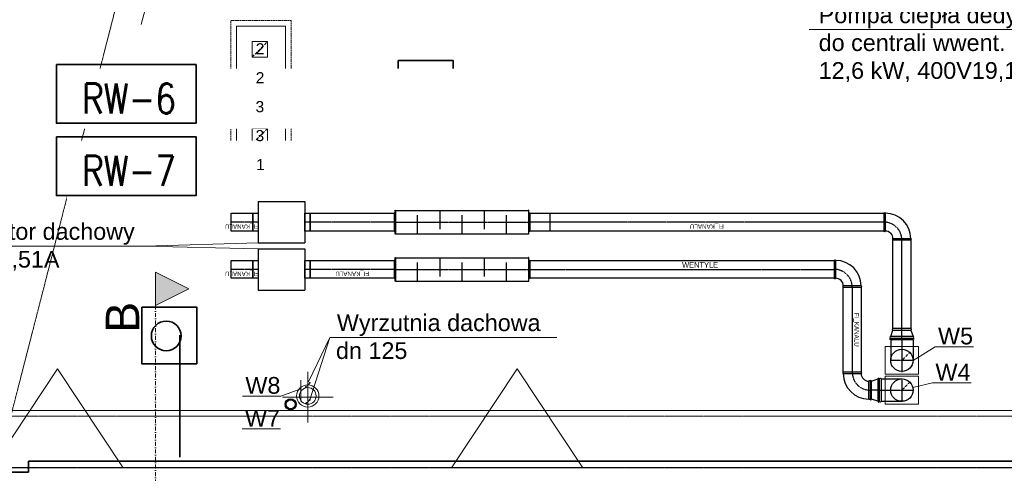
# Model space of a CAD drawing. Header units: centimetres. Extents: x 42630 to 130002, y 15 to 29179.
# Tile 132 of 165: x 83376 to 84259, y 4059 to 4467. Entities that reach past the tile are written whole.
import ezdxf
from ezdxf.enums import TextEntityAlignment as Align

# ---------------------------------------------------------------- set-up
doc = ezdxf.new("R2010")
doc.units = ezdxf.units.CM
doc.header["$LTSCALE"] = 0.01
for name, pattern in [('CENTER', [0.55, 0.37, -0.06, 0.06, -0.06]), ('Hidden Line1', [190, 140, -50]), ('Krawędzie ukryte', [391.222223, 282.222223, -109]), ('Kropki i Kreski', [670.277762, 352.777767, -176.388884, 0, -141.111112]), ('PRZERYWANA', [0.282222, 0.141111, -0.141111])]:
    doc.linetypes.add(name, pattern=pattern)
doc.layers.get('0').update_dxf_attribs({"color": 253})
for name, color, linetype in [('2D - Ogólne', 7, 'Continuous'), ('WEN_NAW-_ATRYBUT', 6, 'Continuous'), ('WEN_NAW-_OSIE', 2, 'CENTER'), ('WEN_NAW-_ZLICZAC', 30, 'Continuous')]:
    doc.layers.add(name, color=color, linetype=linetype)
for name, color, linetype, lineweight in [('2D - Ogólne_Nr_Pióra__1', 7, 'Continuous', 13), ('E0odgrom', 6, 'Continuous', 35), ('IS went opis', 7, 'Continuous', 20), ('Opisy - Tekst_Nr_Pióra__1', 7, 'Continuous', 13), ('Pprzeowdy', 5, 'Continuous', 35), ('wentylacja opis', 30, 'Continuous', 35), ('Znaczniki - Przekroje_Nr_Pióra__1', 7, 'Continuous', 13)]:
    doc.layers.add(name, color=color, linetype=linetype, lineweight=lineweight)
doc.styles.add('GENERATED_STYLE_1', font='arial.ttf')
doc.styles.add('GENERATED_STYLE_2', font='arial.ttf')
doc.styles.add('p', font='simplex.shx', dxfattribs={"width": 0.8, "height": 100})
doc.styles.add('STYL_WENTYLE', font='arial.ttf', dxfattribs={"width": 0.8})

# ---------------------------------------------------------------- blocks, each defined once
blk = doc.blocks.new('SR-C160_50_12')
blk.add_lwpolyline([(0, -80), (0, 80), (50, 80), (50, -80)], close=True)
for p in [(0, 0), (50, 0)]:
    blk.add_point(p)
at = {"layer": 'WEN_NAW-_OSIE'}
blk.add_line((0, 0), (50, 0), dxfattribs=at)
at = {"layer": 'WEN_NAW-_ATRYBUT', "style": 'STYL_WENTYLE', "width": 0.8, "flags": 8}
blk.add_attdef('WENTYLE', text='', height=50, dxfattribs=at).set_placement((25, 0), align=Align.BOTTOM_LEFT)
at = {"layer": 'WEN_NAW-_OSIE', "style": 'STYL_WENTYLE', "width": 0.8, "flags": 8}
blk.add_attdef('FI_KANALU', text='', height=40, dxfattribs=at).set_placement((25, 40), align=Align.MIDDLE_CENTER)

msp = doc.modelspace()

# ---------------------------------------------------------------- hatches: boundary and pattern name
at = {"layer": 'Znaczniki - Przekroje_Nr_Pióra__1', "linetype": 'Continuous'}
msp.add_hatch(color=252, dxfattribs=at).paths.add_polyline_path([(83497.387, 4240.2), (83497.387, 4210.2), (83527.387, 4225.2)], flags=0)

# ---------------------------------------------------------------- linework, layer by layer
at = {"color": 252}
for p, q in [((83712.857, 4295.577), (83832.217, 4295.577)), ((83752.537, 4295.577), (83752.537, 4278.777)), ((83792.537, 4295.577), (83792.537, 4278.777)), ((83732.537, 4274.577), (83732.537, 4291.377)), ((83772.537, 4274.577), (83772.537, 4291.377)), ((83812.537, 4274.577), (83812.537, 4291.377)), ((83851.279, 4293.077), (83851.279, 4277.077)), ((83712.857, 4274.577), (83832.217, 4274.577)), ((83712.857, 4253.139), (83832.217, 4253.139)), ((83752.537, 4253.139), (83752.537, 4236.339)), ((83792.537, 4253.139), (83792.537, 4236.339)), ((83732.537, 4232.139), (83732.537, 4248.939)), ((83772.537, 4232.139), (83772.537, 4248.939)), ((83812.537, 4232.139), (83812.537, 4248.939)), ((83712.857, 4232.139), (83832.217, 4232.139)), ((84157.279, 4182.348), (84159.279, 4188.048)), ((84175.279, 4188.048), (84177.279, 4182.348)), ((84157.279, 4179.471), (84157.279, 4160.871)), ((84177.279, 4179.471), (84177.279, 4160.871)), ((84140.102, 4142.167), (84145.802, 4144.167)), ((84148.679, 4144.167), (84167.279, 4144.167)), ((84145.802, 4124.167), (84140.102, 4126.167)), ((84148.679, 4124.167), (84167.279, 4124.167))]:
    msp.add_line(p, q, dxfattribs=at)
for points in [[(83712.537, 4274.577), (83712.537, 4295.577, -1), (83712.857, 4295.577), (83712.857, 4274.577, -1)], [(83832.537, 4274.577), (83832.537, 4295.577, 1), (83832.217, 4295.577), (83832.217, 4274.577, 1)], [(83712.537, 4277.077), (83712.537, 4293.077, 1), (83711.737, 4293.077), (83711.737, 4277.077, 1)], [(83832.537, 4277.077), (83832.537, 4293.077, -1), (83833.337, 4293.077), (83833.337, 4277.077, -1)], [(84151.279, 4277.077), (84151.279, 4293.077, -1), (84152.399, 4293.077), (84152.399, 4277.077, -1)], [(84159.279, 4269.077), (84175.279, 4269.077, 1), (84175.279, 4270.197), (84159.279, 4270.197, 1)], [(83712.537, 4234.639), (83712.537, 4250.639, 1), (83711.737, 4250.639), (83711.737, 4234.639, 1)], [(83712.537, 4232.139), (83712.537, 4253.139, -1), (83712.857, 4253.139), (83712.857, 4232.139, -1)], [(83832.537, 4232.139), (83832.537, 4253.139, 1), (83832.217, 4253.139), (83832.217, 4232.139, 1)], [(83832.537, 4234.639), (83832.537, 4250.639, -1), (83833.337, 4250.639), (83833.337, 4234.639, -1)], [(84106.702, 4234.639), (84106.702, 4250.639, -1), (84107.822, 4250.639), (84107.822, 4234.639, -1)], [(84114.702, 4226.639), (84130.702, 4226.639, 1), (84130.702, 4227.759), (84114.702, 4227.759, 1)], [(84175.279, 4189.448), (84159.279, 4189.448, 1), (84159.279, 4188.048), (84175.279, 4188.048, 1)], [(84157.279, 4180.948), (84177.279, 4180.948, 1), (84177.279, 4182.348), (84157.279, 4182.348, 1)], [(84157.279, 4180.871), (84177.279, 4180.871, -1), (84177.279, 4179.471), (84157.279, 4179.471, -1)], [(84130.702, 4150.167), (84114.702, 4150.167, 1), (84114.702, 4149.047), (84130.702, 4149.047, 1)], [(84147.202, 4124.167), (84147.202, 4144.167, 1), (84145.802, 4144.167), (84145.802, 4124.167, 1)], [(84147.279, 4124.167), (84147.279, 4144.167, -1), (84148.679, 4144.167), (84148.679, 4124.167, -1)], [(84138.702, 4142.167), (84138.702, 4126.167, -1), (84137.582, 4126.167), (84137.582, 4142.167, -1)], [(84138.702, 4142.167), (84138.702, 4126.167, 1), (84140.102, 4126.167), (84140.102, 4142.167, 1)]]:
    msp.add_lwpolyline(points, format="xyb", close=True, dxfattribs=at)
for points in [[(83584.66, 4293.077), (83584.66, 4277.077), (83565.46, 4277.077), (83565.46, 4293.077)], [(83711.737, 4293.077), (83711.737, 4277.077), (83636.36, 4277.077), (83636.36, 4293.077)], [(84151.279, 4293.077), (84151.279, 4277.077), (83833.337, 4277.077), (83833.337, 4293.077)], [(84175.279, 4189.448), (84159.279, 4189.448), (84159.279, 4269.077), (84175.279, 4269.077)], [(83584.66, 4250.639), (83584.66, 4234.639), (83565.46, 4234.639), (83565.46, 4250.639)], [(83711.737, 4250.639), (83711.737, 4234.639), (83636.36, 4234.639), (83636.36, 4250.639)], [(83833.337, 4234.639), (83833.337, 4250.639), (84106.702, 4250.639), (84106.702, 4234.639)], [(84114.702, 4226.639), (84130.702, 4226.639), (84130.702, 4150.167), (84114.702, 4150.167)]]:
    msp.add_lwpolyline(points, close=True, dxfattribs=at)
for centre in [(84167.279, 4160.871), (84167.279, 4160.871), (84167.279, 4134.167), (84167.279, 4134.167), (84167.279, 4134.167)]:
    msp.add_circle(centre, 10, dxfattribs=at)
for centre, radius, start, end in [((84152.399, 4270.197), 22.88, 0, 90), ((84152.399, 4270.197), 6.88, 0, 90), ((84107.822, 4227.759), 22.88, 0, 90), ((84107.822, 4227.759), 6.88, 0, 90), ((84137.582, 4149.047), 22.88, 180, 270), ((84137.582, 4149.047), 6.88, 180, 270)]:
    msp.add_arc(centre, radius, start, end, dxfattribs=at)
for p in [(83565.46, 4285.077), (83584.66, 4285.077), (83636.36, 4285.077), (83711.737, 4285.077), (83711.737, 4285.077), (83833.337, 4285.077), (83833.337, 4285.077), (84151.279, 4285.077), (84151.279, 4285.077), (84167.279, 4269.077), (84167.279, 4269.077), (83565.46, 4242.639), (83584.66, 4242.639), (83636.36, 4242.639), (83711.737, 4242.639), (83711.737, 4242.639), (83833.337, 4242.639), (83833.337, 4242.639), (84106.702, 4242.639), (84106.702, 4242.639), (84122.702, 4226.639), (84122.702, 4226.639), (84167.279, 4189.448), (84167.279, 4189.448), (84167.279, 4180.948), (84167.279, 4180.871), (84174.35, 4167.942), (84167.279, 4160.871), (84122.702, 4150.167), (84122.702, 4150.167), (83632.455, 4137.048), (83635.991, 4140.584), (84174.35, 4141.238), (84174.35, 4141.238), (84138.702, 4134.167), (84138.702, 4134.167), (84147.202, 4134.167), (84147.279, 4134.167), (84167.279, 4134.167), (84167.279, 4134.167), (83632.455, 4122.013), (83635.991, 4125.549)]:
    msp.add_point(p, dxfattribs=at)
at = {"layer": '2D - Ogólne', "color": 252, "linetype": 'Continuous', "lineweight": 13}
msp.add_line((83627.824, 4124.014), (83627.824, 4143.206), dxfattribs=at)
at = {"layer": '2D - Ogólne', "color": 252, "linetype": 'Continuous', "lineweight": 25}
for radius in [5.008, 4]:
    msp.add_circle((83618.684, 4121.441), radius, dxfattribs=at)
at = {"layer": '2D - Ogólne_Nr_Pióra__1', "color": 252, "linetype": 'PRZERYWANA'}
for p, q in [((83614.085, 5071.78), (83367.585, 4110.78)), ((79041.085, 4110.78), (84657.085, 4110.78)), ((79041.085, 4064.78), (84696.085, 4064.78))]:
    msp.add_line(p, q, dxfattribs=at)
at = {"layer": '2D - Ogólne_Nr_Pióra__1', "color": 252, "linetype": 'Continuous'}
for p, q in [((83484.464, 4462.624), (83503.476, 4533.575)), ((83570.085, 4461.28), (83614.085, 4461.28)), ((83570.085, 4315.28), (83570.085, 4461.28)), ((83614.085, 4461.28), (83614.085, 4315.28)), ((83584.085, 4447.28), (83598.085, 4447.28)), ((83584.085, 4433.28), (83584.085, 4447.28)), ((83598.085, 4447.28), (83598.085, 4433.28)), ((83598.085, 4433.28), (83584.085, 4433.28)), ((83584.085, 4421.28), (83598.085, 4421.28)), ((83584.085, 4407.28), (83584.085, 4421.28)), ((83598.085, 4421.28), (83598.085, 4407.28)), ((83598.085, 4407.28), (83584.085, 4407.28)), ((83584.085, 4395.28), (83598.085, 4395.28)), ((83584.085, 4381.28), (83584.085, 4395.28)), ((83598.085, 4395.28), (83598.085, 4381.28)), ((83598.085, 4381.28), (83584.085, 4381.28)), ((83584.085, 4355.28), (83584.085, 4369.28)), ((83584.085, 4369.28), (83598.085, 4369.28)), ((83598.085, 4369.28), (83598.085, 4355.28)), ((83598.085, 4355.28), (83584.085, 4355.28)), ((83584.085, 4343.28), (83598.085, 4343.28)), ((83584.085, 4329.28), (83584.085, 4343.28)), ((83598.085, 4343.28), (83598.085, 4329.28)), ((83598.085, 4329.28), (83584.085, 4329.28)), ((83614.085, 4315.28), (83570.085, 4315.28)), ((83409.347, 4153.183), (83350.419, 4064.28)), ((83468.275, 4064.28), (83409.347, 4153.183)), ((83822.061, 4153.183), (83763.132, 4064.28)), ((83880.989, 4064.28), (83822.061, 4153.183)), ((83634.084, 4105.109), (83634.084, 4150.679)), ((83611.3, 4127.894), (83656.869, 4127.894)), ((84652.085, 4115.78), (83168.085, 4115.78)), ((84708.085, 4064.28), (77813.802, 4064.28)), ((83350.419, 4064.28), (83468.275, 4064.28)), ((83763.132, 4064.28), (83880.989, 4064.28))]:
    msp.add_line(p, q, dxfattribs=at)
at = {"layer": '2D - Ogólne_Nr_Pióra__1', "color": 252, "linetype": 'Hidden Line1'}
for p, q in [((83565.085, 4466.28), (83619.085, 4466.28)), ((83565.085, 4310.28), (83565.085, 4466.28)), ((83619.085, 4466.28), (83619.085, 4310.28)), ((83619.085, 4310.28), (83565.085, 4310.28))]:
    msp.add_line(p, q, dxfattribs=at)
at = {"layer": '2D - Ogólne_Nr_Pióra__1', "color": 252, "linetype": 'Krawędzie ukryte'}
for p, q in [((83584.085, 4433.28), (83598.085, 4447.28)), ((83584.085, 4407.28), (83598.085, 4421.28)), ((83584.085, 4381.28), (83598.085, 4395.28)), ((83598.085, 4369.28), (83584.085, 4355.28)), ((83584.085, 4329.28), (83598.085, 4343.28))]:
    msp.add_line(p, q, dxfattribs=at)
at = {"layer": '2D - Ogólne_Nr_Pióra__1', "color": 252, "linetype": 'Continuous'}
for radius in [10, 7.503]:
    msp.add_circle((83634.084, 4128.955), radius, dxfattribs=at)
at = {"layer": 'E0odgrom'}
for p, q in [((83753.818, 4398.721), (84321.036, 4398.721)), ((83519.204, 4183.425), (83519.204, 4073.844)), ((84716.049, 4070.446), (83383.482, 4070.446)), ((83383.482, 4070.446), (83383.482, 4060.568)), ((83383.482, 4060.568), (83137.63, 4060.568))]:
    msp.add_line(p, q, dxfattribs=at)
for points in [[(83715.351, 4430.259), (83764.675, 4430.259), (83764.675, 4379.291), (83715.351, 4379.291)], [(83485.084, 4208.772), (83534.407, 4208.772), (83534.407, 4157.804), (83485.084, 4157.804)]]:
    msp.add_lwpolyline(points, close=True, dxfattribs=at)
for centre in [(83737.341, 4404.364), (83507.074, 4182.877)]:
    msp.add_circle(centre, 13.358, dxfattribs=at)
at = {"layer": 'WEN_NAW-_OSIE', "color": 252}
for p, q in [((83584.66, 4285.077), (83565.46, 4285.077)), ((83711.737, 4285.077), (83636.36, 4285.077)), ((83711.737, 4285.077), (83833.337, 4285.077)), ((84151.279, 4285.077), (83833.337, 4285.077)), ((84167.279, 4189.448), (84167.279, 4269.077)), ((83584.66, 4242.639), (83565.46, 4242.639)), ((83711.737, 4242.639), (83636.36, 4242.639)), ((83711.737, 4242.639), (83833.337, 4242.639)), ((83833.337, 4242.639), (84106.702, 4242.639)), ((84122.702, 4226.639), (84122.702, 4150.167)), ((84167.279, 4180.948), (84167.279, 4189.448)), ((84167.279, 4180.871), (84167.279, 4150.371)), ((84167.279, 4160.871), (84174.35, 4167.942)), ((84177.779, 4160.871), (84156.779, 4160.871)), ((84167.279, 4144.667), (84167.279, 4123.667)), ((83632.455, 4137.048), (83635.991, 4140.584)), ((84167.279, 4134.167), (84174.35, 4141.238)), ((84167.279, 4134.167), (84174.35, 4141.238)), ((84147.202, 4134.167), (84138.702, 4134.167)), ((84147.279, 4134.167), (84177.779, 4134.167)), ((83632.455, 4122.013), (83635.991, 4125.549))]:
    msp.add_line(p, q, dxfattribs=at)
for centre, start, end in [((84151.279, 4269.077), 0, 90), ((84106.702, 4226.639), 0, 90), ((84138.702, 4150.167), 180, 270)]:
    msp.add_arc(centre, 16, start, end, dxfattribs=at)
at = {"layer": 'WEN_NAW-_ZLICZAC', "color": 252}
for p, q in [((83589.66, 4303.677), (83631.36, 4303.677)), ((83589.66, 4303.677), (83589.66, 4266.477)), ((83631.36, 4303.677), (83631.36, 4266.477)), ((83589.66, 4266.477), (83631.36, 4266.477)), ((83589.66, 4261.239), (83631.36, 4261.239)), ((83589.66, 4261.239), (83589.66, 4224.039)), ((83631.36, 4261.239), (83631.36, 4224.039)), ((83589.66, 4224.039), (83631.36, 4224.039))]:
    msp.add_line(p, q, dxfattribs=at)
at = {"layer": 'wentylacja opis', "color": 252, "lineweight": 18}
for p, q in [((84083.961, 4458.273), (84348.554, 4458.273)), ((83283.91, 4263.613), (83487.517, 4263.613)), ((83487.517, 4263.613), (83589.66, 4266.477)), ((83487.517, 4263.613), (83589.66, 4261.239)), ((83654.024, 4181.596), (83634.634, 4141.549)), ((83654.024, 4181.596), (83635.991, 4125.549)), ((83654.024, 4181.596), (83857.631, 4181.596)), ((84152.279, 4173.371), (84152.279, 4148.371)), ((84152.279, 4173.371), (84182.279, 4173.371)), ((84197.085, 4173.163), (84177.279, 4160.871)), ((84182.279, 4173.371), (84182.279, 4148.371)), ((84197.085, 4173.163), (84231.6, 4173.163)), ((84152.279, 4148.371), (84182.279, 4148.371)), ((84152.279, 4148.371), (84182.279, 4148.371)), ((84152.279, 4146.667), (84152.279, 4121.667)), ((84152.279, 4146.667), (84182.279, 4146.667)), ((84182.279, 4146.667), (84182.279, 4121.667)), ((84194.799, 4140.749), (84177.004, 4136.493)), ((84194.799, 4140.749), (84229.314, 4140.749)), ((83575.49, 4128.879), (83610.004, 4128.879)), ((83610.004, 4128.879), (83627.757, 4135.339)), ((84152.279, 4121.667), (84182.279, 4121.667)), ((84152.279, 4121.667), (84182.279, 4121.667)), ((83575.122, 4099.322), (83609.637, 4099.322))]:
    msp.add_line(p, q, dxfattribs=at)
at = {"layer": 'Znaczniki - Przekroje_Nr_Pióra__1', "color": 252, "linetype": 'Continuous'}
for p, q in [((83497.387, 4240.2), (83497.387, 4210.2)), ((83527.387, 4225.2), (83497.387, 4240.2)), ((83497.387, 4210.2), (83527.387, 4225.2))]:
    msp.add_line(p, q, dxfattribs=at)
at = {"layer": 'Znaczniki - Przekroje_Nr_Pióra__1', "color": 252, "linetype": 'Kropki i Kreski'}
msp.add_line((83497.387, 4210.2), (83497.387, 3560.749), dxfattribs=at)

# ---------------------------------------------------------------- block references
at = {"layer": 'WEN_NAW-_ZLICZAC', "color": 252, "xscale": 0.1, "yscale": 0.1, "zscale": 0.1, "rotation": 180}
for p in [(83589.66, 4285.077), (83636.36, 4285.077), (83589.66, 4242.639), (83636.36, 4242.639)]:
    msp.add_blockref('SR-C160_50_12', p, dxfattribs=at)

# ---------------------------------------------------------------- texts
at = {"layer": 'Opisy - Tekst_Nr_Pióra__1', "color": 252, "linetype": 'Continuous', "style": 'GENERATED_STYLE_2'}
for s, p in [('2', (83587.364, 4435.81)), ('2', (83587.364, 4409.81)), ('3', (83587.224, 4383.81)), ('3', (83587.224, 4357.81)), ('1', (83587.722, 4331.81))]:
    msp.add_text(s, height=10, dxfattribs=at).set_placement(p)
at = {"layer": 'WEN_NAW-_ATRYBUT', "color": 252, "style": 'STYL_WENTYLE', "width": 0.8, "flags": 8}
msp.add_attdef('WENTYLE', text='Naw-85', height=5, dxfattribs=at).set_placement((83970.02, 4242.639), align=Align.BOTTOM_LEFT)
at = {"layer": 'WEN_NAW-_OSIE', "color": 252, "style": 'STYL_WENTYLE', "width": 0.8, "flags": 8}
for rotation, p in [(180, (83575.06, 4281.077)), (180, (83992.308, 4281.077)), (180, (83575.06, 4238.639)), (180, (83674.049, 4238.639)), (270, (84126.702, 4188.403))]:
    msp.add_attdef('FI_KANALU', text='', height=4, rotation=rotation, dxfattribs=at).set_placement(p, align=Align.MIDDLE_CENTER)
at = {"layer": 'wentylacja opis', "color": 252, "style": 'GENERATED_STYLE_1'}
for s, p in [('Wyrzutnia dachowa', (83660.195, 4187.225)), ('W5', (84199.699, 4175.277)), ('dn 125', (83659.407, 4162.164)), ('W4', (84197.412, 4142.802)), ('W8', (83578.103, 4130.932)), ('W7', (83577.736, 4101.436))]:
    msp.add_text(s, height=15, dxfattribs=at).set_placement(p)
at = {"layer": 'wentylacja opis', "color": 252, "lineweight": 18, "insert": (84092.589, 4478.816), "char_height": 15, "attachment_point": 1, "style": 'GENERATED_STYLE_1'}
msp.add_mtext('Pompa ciepła dedykowana \\Pdo centrali wwent.\\P12,6 kW, 400V19,1A,  ', dxfattribs=at)
at = {"layer": 'wentylacja opis', "color": 252, "insert": (83290.153, 4284.242), "char_height": 15, "attachment_point": 1, "style": 'GENERATED_STYLE_1'}
msp.add_mtext('Wentylator dachowy \\P164W, 1,51A', dxfattribs=at)
at = {"layer": 'Znaczniki - Przekroje_Nr_Pióra__1', "color": 252, "linetype": 'Continuous', "insert": (83482.815, 4185.524), "char_height": 30, "attachment_point": 7, "rotation": 90, "style": 'GENERATED_STYLE_2'}
msp.add_mtext('{B}', dxfattribs=at)

# ---------------------------------------------------------------- next in the draw order: texts
at = {"layer": 'IS went opis', "color": 5, "linetype": 'Continuous', "char_height": 27, "width": 1079.48729, "attachment_point": 1, "style": 'p', "bg_fill": 2}
for s, insert in [('RW-6', (83431.625, 4409.561)), ('RW-7', (83431.625, 4344.668))]:
    msp.add_mtext(s, dxfattribs=dict(at, insert=insert))

# ---------------------------------------------------------------- next in the draw order: linework, layer by layer
at = {"layer": 'Pprzeowdy'}
for points in [[(83408.542, 4426.667), (83533.801, 4426.667), (83533.801, 4373.847), (83408.542, 4373.847)], [(83408.542, 4361.774), (83533.801, 4361.774), (83533.801, 4308.954), (83408.542, 4308.954)]]:
    msp.add_lwpolyline(points, close=True, dxfattribs=at)

doc.saveas('drawing.dxf')
